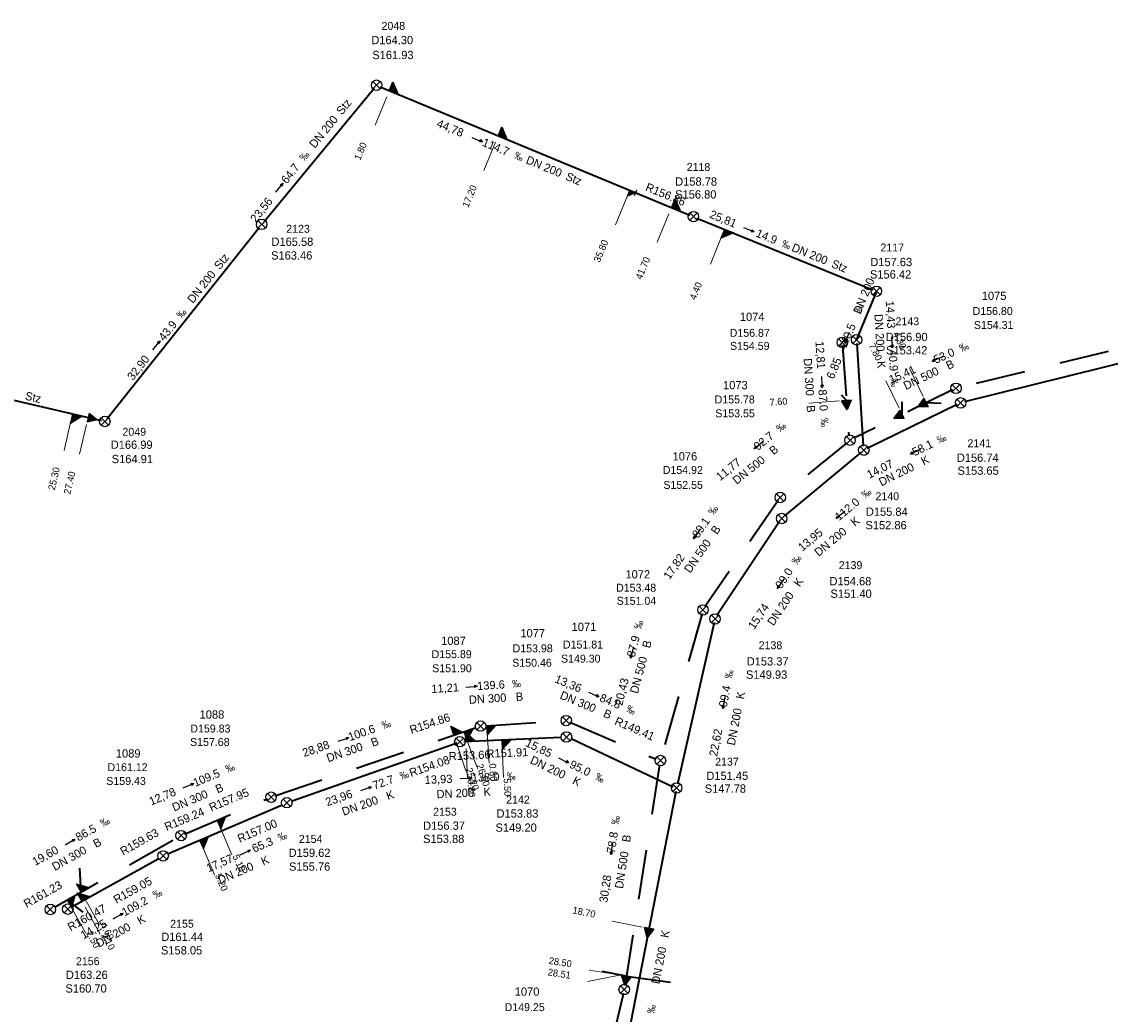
# Model space of a CAD drawing. Header units: millimetres. Extents: x 3490434 to 3491273, y 5754222 to 5754907.
# Tile 3 of 17: x 3490558 to 3490700, y 5754377 to 5754507. Entities that reach past the tile are written whole.
import ezdxf

# ---------------------------------------------------------------- set-up
doc = ezdxf.new("R2010")
doc.units = ezdxf.units.MM
for name, color, linetype in [('Default_kanal_anschluss_l', 7, 'Continuous'), ('Default_kanal_anschluss_s', 7, 'Continuous'), ('Default_kanal_anschluss_t', 7, 'Continuous'), ('Default_kanal_haltungen_l', 7, 'Continuous'), ('Default_kanal_haltungen_s', 7, 'Continuous'), ('Default_kanal_haltungen_t', 7, 'Continuous'), ('Default_kanal_schacht_s', 7, 'Continuous'), ('Default_kanal_schacht_t', 7, 'Continuous')]:
    doc.layers.add(name, color=color, linetype=linetype)
doc.styles.get("Standard").update_dxf_attribs({"font": 'ARIALN.TTF'})

# ---------------------------------------------------------------- blocks, each defined once
blk = doc.blocks.new('Schacht 1001')
at = {"color": 254, "true_color": 0xd3d3d3}
for p, q in [((0.35, 0.35), (-0.35, -0.35)), ((-0.35, 0.35), (0.35, -0.35))]:
    blk.add_line(p, q, dxfattribs=at)
blk.add_circle((0, 0), 0.5, dxfattribs=at)
blk = doc.blocks.new('Fließrichtung Kanalhaltung')
at = {"true_color": 0xd3d3d3}
blk.add_hatch(color=254, dxfattribs=at).paths.add_polyline_path([(0.23, 0.5), (-0.22, 0.5), (0, 0)])
at = {"color": 254, "true_color": 0xd3d3d3}
for p, q in [((0, 2.15), (0, 0.5)), ((0, 0), (-0.22, 0.5)), ((0.23, 0.5), (-0.22, 0.5)), ((0.23, 0.5), (0, 0))]:
    blk.add_line(p, q, dxfattribs=at)
blk = doc.blocks.new('Promille Kanalhaltung')
at = {"color": 254, "true_color": 0xd3d3d3, "insert": (-1.05, 0), "char_height": 1, "attachment_point": 1, "rotation": 90}
blk.add_mtext_dynamic_manual_height_columns('‰', width=1.5118, gutter_width=12.5, heights=[0], dxfattribs=at)
blk = doc.blocks.new('Einlass oben')
at = {"true_color": 0xd3d3d3}
blk.add_hatch(color=254, dxfattribs=at).paths.add_polyline_path([(0, 0.62), (-0.31, 0), (0.31, 0)])
at = {"color": 254, "true_color": 0xd3d3d3}
for p, q in [((-0.31, 0), (0, 0.62)), ((-0.31, 0), (0.31, 0)), ((0, 0.62), (0.31, 0))]:
    blk.add_line(p, q, dxfattribs=at)
blk = doc.blocks.new('Einlass rechts')
at = {"true_color": 0xd3d3d3}
blk.add_hatch(color=254, dxfattribs=at).paths.add_polyline_path([(0, 0.62), (0, 0), (0.62, 0)])
at = {"color": 254, "true_color": 0xd3d3d3}
for p, q in [((0, 0.62), (0, 0)), ((0.62, 0), (0, 0.62)), ((0, 0), (0.62, 0))]:
    blk.add_line(p, q, dxfattribs=at)
blk = doc.blocks.new('Einlass links')
at = {"true_color": 0xd3d3d3}
blk.add_hatch(color=254, dxfattribs=at).paths.add_polyline_path([(0, 0.62), (0, 0), (-0.62, 0)])
at = {"color": 254, "true_color": 0xd3d3d3}
for p, q in [((-0.62, 0), (0, 0.62)), ((0, 0), (-0.62, 0)), ((0, 0.62), (0, 0))]:
    blk.add_line(p, q, dxfattribs=at)
blk = doc.blocks.new('Einlass links verdeckelt')
at = {"true_color": 0xd3d3d3}
blk.add_hatch(color=254, dxfattribs=at).paths.add_polyline_path([(0.62, 0), (0, 0), (0, 0.62)])
at = {"color": 254, "true_color": 0xd3d3d3}
for p, q in [((0.31, 0.62), (-0.31, 0.62)), ((0, 0), (0, 0.62)), ((0, 0.62), (0.62, 0)), ((0.62, 0), (0, 0))]:
    blk.add_line(p, q, dxfattribs=at)

msp = doc.modelspace()

# ---------------------------------------------------------------- linework, layer by layer
at = {"layer": 'Default_kanal_anschluss_l', "color": 13, "lineweight": 13, "true_color": 0xbe6e6e}
for points in [[(3490605.45, 5754497.09), (3490603.92, 5754493.4)], [(3490619.67, 5754491.19), (3490618.14, 5754487.5)], [(3490636.86, 5754484.07), (3490635.32, 5754480.37)], [(3490642.31, 5754481.8), (3490640.77, 5754478.11)], [(3490649.23, 5754478.96), (3490647.72, 5754475.26)], [(3490564.22, 5754454.8), (3490563.31, 5754450.91)], [(3490566.26, 5754454.32), (3490565.35, 5754450.43)], [(3490620.53, 5754412.22), (3490620.71, 5754408.22)], [(3490615.84, 5754412.01), (3490616.02, 5754408.01)], [(3490581.38, 5754399.19), (3490582.96, 5754395.51)], [(3490566.07, 5754391.25), (3490568.02, 5754387.76)], [(3490634.9, 5754389.43), (3490638.83, 5754388.67)]]:
    msp.add_lwpolyline(points, dxfattribs=at)
at = {"layer": 'Default_kanal_anschluss_l', "color": 152, "lineweight": 13, "true_color": 0x006eb4}
for points in [[(3490673.76, 5754461.57), (3490675.52, 5754457.98)], [(3490670.62, 5754460.03), (3490672.38, 5754456.44)], [(3490664.58, 5754457.39), (3490660.59, 5754457.11)], [(3490618.56, 5754414.07), (3490618.81, 5754410.08)], [(3490614.51, 5754412.88), (3490615.79, 5754409.09)], [(3490615.83, 5754413.33), (3490617.21, 5754409.58)], [(3490583.64, 5754401.79), (3490585.21, 5754398.11)], [(3490565.97, 5754392.45), (3490567.94, 5754388.97)], [(3490564.14, 5754391.42), (3490566.11, 5754387.93)], [(3490631.67, 5754381.55), (3490635.85, 5754382.4)], [(3490631.9, 5754383.03), (3490635.85, 5754382.41)]]:
    msp.add_lwpolyline(points, dxfattribs=at)
at = {"layer": 'Default_kanal_anschluss_l', "color": 152, "lineweight": 40, "true_color": 0x006eb4}
for points in [[(3490665.48, 5754457.45), (3490664.83, 5754458.12)], [(3490672.77, 5754455.63), (3490672.74, 5754457.28)], [(3490675.92, 5754457.17), (3490677.84, 5754457.11)], [(3490565.53, 5754393.23), (3490565.38, 5754396.36)], [(3490563.7, 5754392.2), (3490565.75, 5754390.6)], [(3490636.74, 5754382.27), (3490633.6, 5754382.87)], [(3490636.74, 5754382.26), (3490642.49, 5754381.48)]]:
    msp.add_lwpolyline(points, dxfattribs=at)
at = {"layer": 'Default_kanal_haltungen_l', "color": 13, "lineweight": 40, "true_color": 0xbe6e6e}
for points in [[(3490589.44, 5754480.83), (3490603.81, 5754498.23)], [(3490604.6, 5754498.42), (3490645.04, 5754481.65)], [(3490645.96, 5754481.27), (3490668.94, 5754471.9)], [(3490568.94, 5754455.09), (3490588.81, 5754480.05)], [(3490744.55, 5754473.03), (3490680.88, 5754457.25)], [(3490669.4, 5754471.7), (3490666.8, 5754465.4)], [(3490666.86, 5754464.88), (3490667.66, 5754451.46)], [(3490540.27, 5754461.32), (3490568.14, 5754454.81)], [(3490679.94, 5754456.93), (3490668.21, 5754451.17)], [(3490667.35, 5754450.67), (3490657.4, 5754442.36)], [(3490656.75, 5754441.62), (3490648.57, 5754429.34)], [(3490648.19, 5754428.43), (3490643.42, 5754407.33)], [(3490593.1, 5754405.16), (3490614.53, 5754412.7)], [(3490615.5, 5754412.89), (3490628.17, 5754413.46)], [(3490629.62, 5754413.24), (3490642.85, 5754406.99)], [(3490643.21, 5754406.36), (3490633.93, 5754358.92)], [(3490576.94, 5754398.26), (3490591.71, 5754404.61)], [(3490564.24, 5754391.26), (3490575.59, 5754397.6)]]:
    msp.add_lwpolyline(points, dxfattribs=at)
at = {"layer": 'Default_kanal_haltungen_l', "color": 152, "lineweight": 40, "true_color": 0x006eb4}
for points in [[(3490664.98, 5754464.54), (3490665.44, 5754458.05)], [(3490699.68, 5754463.84), (3490693.35, 5754462.31)], [(3490688.73, 5754461.19), (3490682.41, 5754459.67)], [(3490679.33, 5754458.84), (3490673.49, 5754455.98)], [(3490665.77, 5754453.31), (3490665.81, 5754452.83)], [(3490669.22, 5754453.89), (3490666.46, 5754452.53)], [(3490665.48, 5754451.88), (3490660.44, 5754447.76)], [(3490656.55, 5754444.38), (3490652.86, 5754439.02)], [(3490650.16, 5754435.11), (3490647, 5754430.51)], [(3490646.64, 5754429.6), (3490644.86, 5754423.34)], [(3490643.56, 5754418.77), (3490641.79, 5754412.51)], [(3490618.45, 5754414.96), (3490624.94, 5754415.38)], [(3490629.35, 5754415.43), (3490635.34, 5754412.87)], [(3490612.15, 5754413.03), (3490616.99, 5754414.68)], [(3490601.49, 5754409.41), (3490607.65, 5754411.5)], [(3490639.7, 5754411), (3490640.63, 5754410.6)], [(3490641.06, 5754409.84), (3490640.06, 5754403.42)], [(3490590.83, 5754405.79), (3490596.99, 5754407.88)], [(3490589.41, 5754405.23), (3490589.9, 5754405.43)], [(3490579.06, 5754400.81), (3490585.04, 5754403.36)], [(3490571.85, 5754396.8), (3490577.52, 5754400)], [(3490639.32, 5754398.72), (3490638.31, 5754392.3)], [(3490562.05, 5754391.27), (3490567.71, 5754394.47)], [(3490637.58, 5754387.6), (3490636.57, 5754381.17)], [(3490636.37, 5754380.02), (3490634.86, 5754373.69)]]:
    msp.add_lwpolyline(points, dxfattribs=at)

# ---------------------------------------------------------------- block references
at = {"layer": 'Default_kanal_anschluss_s'}
for name, p, xscale, yscale, rotation in [('Einlass links', (3490605.79, 5754497.92), 2.004983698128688, 2.004983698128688, 247.47), ('Einlass links', (3490620.02, 5754492.02), 2.004983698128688, 2.004983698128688, 247.47), ('Einlass links verdeckelt', (3490637.2, 5754484.9), 1.336655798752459, 1.336655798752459, 247.47), ('Einlass links', (3490642.65, 5754482.64), 2.004983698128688, 2.004983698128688, 247.47), ('Einlass rechts', (3490649.57, 5754479.79), 2.004983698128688, 2.004983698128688, 247.83), ('Einlass oben', (3490675.92, 5754457.17), 2.004983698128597, 2.004983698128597, 116.14), ('Einlass oben', (3490665.48, 5754457.45), 2.004983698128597, 2.004983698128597, 184.02), ('Einlass oben', (3490672.77, 5754455.63), 2.004983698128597, 2.004983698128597, 116.14), ('Einlass rechts', (3490564.42, 5754455.68), 2.004983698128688, 2.004983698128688, 256.86), ('Einlass oben', (3490566.47, 5754455.2), 2.004983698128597, 2.004983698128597, 256.86), ('Einlass links', (3490614.22, 5754413.73), 2.004983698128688, 2.004983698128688, 288.75), ('Einlass rechts', (3490618.5, 5754414.97), 2.004983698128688, 2.004983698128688, 273.64), ('Einlass rechts', (3490615.54, 5754414.18), 2.004983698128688, 2.004983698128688, 288.75), ('Einlass links', (3490615.8, 5754412.91), 2.004983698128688, 2.004983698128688, 272.56), ('Einlass rechts', (3490620.49, 5754413.12), 2.004983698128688, 2.004983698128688, 272.56), ('Einlass rechts', (3490583.29, 5754402.61), 2.004983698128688, 2.004983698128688, 293.1199999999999), ('Einlass rechts', (3490581.02, 5754400.02), 2.004983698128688, 2.004983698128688, 293.27), ('Einlass links', (3490565.53, 5754393.23), 2.004983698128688, 2.004983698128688, 299.43), ('Einlass links', (3490565.63, 5754392.04), 2.004983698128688, 2.004983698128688, 299.17), ('Einlass rechts', (3490563.7, 5754392.2), 2.004983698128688, 2.004983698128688, 299.43), ('Einlass oben', (3490639.71, 5754388.5), 2.004983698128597, 2.004983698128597, 168.94), ('Einlass oben', (3490636.74, 5754382.27), 2.004983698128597, 2.004983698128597, 171.1), ('Einlass oben', (3490636.74, 5754382.26), 2.004983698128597, 2.004983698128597, 171.1)]:
    msp.add_blockref(name, p, dxfattribs=dict(at, xscale=xscale, yscale=yscale, rotation=rotation))
at = {"layer": 'Default_kanal_haltungen_s'}
for name, p, xscale, yscale, rotation in [('Fließrichtung Kanalhaltung', (3490617.94, 5754491.24), 0.6938176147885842, 0.6938176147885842, 67.47), ('Promille Kanalhaltung', (3490594.76, 5754488.61), 0.9867103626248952, 0.9867103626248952, 321.49), ('Promille Kanalhaltung', (3490622, 5754489.02), 0.9867103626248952, 0.9867103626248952, 247.47), ('Fließrichtung Kanalhaltung', (3490591.9, 5754485.81), 0.6938176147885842, 0.6938176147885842, 141.48), ('Fließrichtung Kanalhaltung', (3490653.44, 5754479.47), 0.6938176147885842, 0.6938176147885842, 67.80999999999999), ('Promille Kanalhaltung', (3490656.93, 5754477.51), 0.9867103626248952, 0.9867103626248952, 247.83), ('Promille Kanalhaltung', (3490578.71, 5754468.04), 0.9867103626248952, 0.9867103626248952, 321.49), ('Promille Kanalhaltung', (3490667.36, 5754468.72), 0.9867103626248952, 0.9867103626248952, 337.58), ('Fließrichtung Kanalhaltung', (3490665.29, 5754464.94), 0.6938176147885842, 0.6938176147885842, 337.58), ('Fließrichtung Kanalhaltung', (3490575.85, 5754465.24), 0.6938176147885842, 0.6938176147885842, 141.48), ('Fließrichtung Kanalhaltung', (3490671.47, 5754464.28), 0.6938176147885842, 0.6938176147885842, 3.32), ('Promille Kanalhaltung', (3490680.52, 5754463.71), 0.9867103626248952, 0.9867103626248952, 293.94), ('Fließrichtung Kanalhaltung', (3490676.69, 5754462.55), 0.6938176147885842, 0.6938176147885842, 293.93), ('Fließrichtung Kanalhaltung', (3490662.31, 5754459.08), 0.6938176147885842, 0.6938176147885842, 3.62), ('Promille Kanalhaltung', (3490671.2, 5754460.29), 0.9867103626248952, 0.9867103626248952, 183.33), ('Promille Kanalhaltung', (3490656.85, 5754453.23), 0.9867103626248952, 0.9867103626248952, 308.85), ('Promille Kanalhaltung', (3490662.06, 5754455.09), 0.9867103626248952, 0.9867103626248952, 183.62), ('Fließrichtung Kanalhaltung', (3490653.45, 5754451.13), 0.6938176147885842, 0.6938176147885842, 308.86), ('Promille Kanalhaltung', (3490677.62, 5754451.74), 0.9867103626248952, 0.9867103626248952, 296.35), ('Fließrichtung Kanalhaltung', (3490673.84, 5754450.43), 0.6938176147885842, 0.6938176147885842, 296.36), ('Promille Kanalhaltung', (3490668, 5754444.56), 0.9867103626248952, 0.9867103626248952, 309.76), ('Promille Kanalhaltung', (3490648.2, 5754442.37), 0.9867103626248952, 0.9867103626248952, 325.35), ('Fließrichtung Kanalhaltung', (3490664.14, 5754442.01), 0.6938176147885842, 0.6938176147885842, 309.74), ('Fließrichtung Kanalhaltung', (3490645.53, 5754439.39), 0.6938176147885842, 0.6938176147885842, 325.36), ('Promille Kanalhaltung', (3490659.1, 5754435.9), 0.9867103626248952, 0.9867103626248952, 326.19), ('Fließrichtung Kanalhaltung', (3490656.48, 5754432.88), 0.6938176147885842, 0.6938176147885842, 326.19), ('Promille Kanalhaltung', (3490638.75, 5754427.49), 0.9867103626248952, 0.9867103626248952, 345.66), ('Fließrichtung Kanalhaltung', (3490637.29, 5754423.77), 0.6938176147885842, 0.6938176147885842, 345.64), ('Promille Kanalhaltung', (3490650.58, 5754421.03), 0.9867103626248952, 0.9867103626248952, 348.89), ('Promille Kanalhaltung', (3490621.88, 5754419.9), 0.9867103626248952, 0.9867103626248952, 273.65), ('Fließrichtung Kanalhaltung', (3490617.26, 5754420.11), 0.6938176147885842, 0.6938176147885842, 93.65000000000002), ('Fließrichtung Kanalhaltung', (3490633.16, 5754418.75), 0.6938176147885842, 0.6938176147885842, 67.27), ('Fließrichtung Kanalhaltung', (3490649.33, 5754417.23), 0.6938176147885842, 0.6938176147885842, 348.89), ('Promille Kanalhaltung', (3490636.63, 5754416.76), 0.9867103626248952, 0.9867103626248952, 247.29), ('Promille Kanalhaltung', (3490605.03, 5754414.47), 0.9867103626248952, 0.9867103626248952, 289.17), ('Fließrichtung Kanalhaltung', (3490600.52, 5754413.43), 0.6938176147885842, 0.6938176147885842, 109.15), ('Fließrichtung Kanalhaltung', (3490629.21, 5754410.11), 0.6938176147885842, 0.6938176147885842, 64), ('Promille Kanalhaltung', (3490584.69, 5754408.75), 0.9867103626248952, 0.9867103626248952, 292.87), ('Promille Kanalhaltung', (3490607.39, 5754407.85), 0.9867103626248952, 0.9867103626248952, 289.41), ('Fließrichtung Kanalhaltung', (3490616.55, 5754408.13), 0.6938176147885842, 0.6938176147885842, 92.54000000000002), ('Promille Kanalhaltung', (3490621.17, 5754407.83), 0.9867103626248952, 0.9867103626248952, 272.55), ('Promille Kanalhaltung', (3490632.56, 5754407.92), 0.9867103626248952, 0.9867103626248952, 243.99), ('Fließrichtung Kanalhaltung', (3490580.25, 5754407.42), 0.6938176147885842, 0.6938176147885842, 112.88), ('Fließrichtung Kanalhaltung', (3490603.48, 5754407), 0.6938176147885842, 0.6938176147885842, 109.39), ('Promille Kanalhaltung', (3490568.44, 5754401.66), 0.9867103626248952, 0.9867103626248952, 299.42), ('Promille Kanalhaltung', (3490635.8, 5754401.98), 0.9867103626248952, 0.9867103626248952, 351.34), ('Promille Kanalhaltung', (3490591.52, 5754399.81), 0.9867103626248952, 0.9867103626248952, 293.26), ('Fließrichtung Kanalhaltung', (3490564.74, 5754400.14), 0.6938176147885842, 0.6938176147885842, 119.43), ('Fließrichtung Kanalhaltung', (3490634.71, 5754398.13), 0.6938176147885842, 0.6938176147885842, 351.33), ('Fließrichtung Kanalhaltung', (3490587.68, 5754398.71), 0.6938176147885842, 0.6938176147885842, 113.25), ('Promille Kanalhaltung', (3490575.27, 5754392.3), 0.9867103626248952, 0.9867103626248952, 299.18), ('Fließrichtung Kanalhaltung', (3490571.02, 5754390.49), 0.6938176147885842, 0.6938176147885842, 119.16), ('Promille Kanalhaltung', (3490640.44, 5754377.31), 0.9867103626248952, 0.9867103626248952, 348.89)]:
    msp.add_blockref(name, p, dxfattribs=dict(at, xscale=xscale, yscale=yscale, rotation=rotation))
at = {"layer": 'Default_kanal_schacht_s', "xscale": 1.367398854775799, "yscale": 1.367398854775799}
for p in [(3490604.13, 5754498.62), (3490645.5, 5754481.46), (3490589.12, 5754480.45), (3490669.4, 5754471.71), (3490664.94, 5754465.03), (3490666.81, 5754465.37), (3490679.79, 5754459.03), (3490680.4, 5754457.13), (3490568.63, 5754454.7), (3490665.95, 5754452.26), (3490667.75, 5754450.96), (3490656.84, 5754444.78), (3490657.03, 5754442.03), (3490646.75, 5754430.09), (3490648.32, 5754428.91), (3490617.7, 5754414.92), (3490628.9, 5754415.63), (3490615, 5754412.87), (3490628.92, 5754413.49), (3490641.2, 5754410.42), (3490643.31, 5754406.84), (3490590.35, 5754405.63), (3490592.4, 5754404.91), (3490578.6, 5754400.61), (3490576.25, 5754397.96), (3490561.52, 5754390.97), (3490563.8, 5754391.01), (3490636.46, 5754380.51)]:
    msp.add_blockref('Schacht 1001', p, dxfattribs=at)

# ---------------------------------------------------------------- texts
at = {"layer": 'Default_kanal_anschluss_l', "color": 13, "true_color": 0xbe6e6e, "style": ''}
for s, height, p in [('2048', 1.036, (3490604.77, 5754505.85)), ('D164.30', 1.081, (3490603.44, 5754503.98)), ('S161.93', 1.081, (3490603.57, 5754502.03)), ('2118', 1.036, (3490644.62, 5754487.42)), ('D158.78', 1.081, (3490643.12, 5754485.5)), ('S156.80', 1.081, (3490643.12, 5754483.82)), ('2123', 1.036, (3490592.33, 5754479.35)), ('D165.58', 1.081, (3490590.4, 5754477.64)), ('2117', 1.036, (3490669.92, 5754476.91)), ('S163.46', 1.081, (3490590.35, 5754475.85)), ('D157.63', 1.081, (3490668.6, 5754474.99)), ('S156.42', 1.081, (3490668.56, 5754473.37)), ('2143', 1.036, (3490671.89, 5754467.26)), ('D156.90', 1.081, (3490670.62, 5754465.2)), ('S153.42', 1.081, (3490670.66, 5754463.46)), ('2049', 1.036, (3490570.94, 5754452.84)), ('D166.99', 1.081, (3490569.41, 5754451.13)), ('2141', 1.036, (3490681.29, 5754451.34)), ('D156.74', 1.081, (3490679.9, 5754449.43)), ('S164.91', 1.081, (3490569.54, 5754449.26)), ('S153.65', 1.081, (3490679.99, 5754447.74)), ('2140', 1.036, (3490669.28, 5754444.42)), ('D155.84', 1.081, (3490668.02, 5754442.38)), ('S152.86', 1.081, (3490667.97, 5754440.62)), ('2139', 1.036, (3490664.48, 5754435.42)), ('D154.68', 1.081, (3490663.27, 5754433.3)), ('S151.40', 1.081, (3490663.4, 5754431.67))]:
    msp.add_text(s, height=height, dxfattribs=at).set_placement(p)
at = {"layer": 'Default_kanal_anschluss_l', "color": 9, "true_color": 0xc0c0c0, "style": ''}
for s, height, rotation, p in [('Stz', 1.081, 50.85, (3490599.61, 5754494.66)), ('DN 200', 1.081, 50.83, (3490596.07, 5754490.31)), ('44,78', 1.081, 337.46, (3490611.87, 5754493.22)), ('114.7', 1.081, 337.47, (3490617.83, 5754490.75)), ('DN 200', 1.081, 337.46, (3490623.53, 5754488.45)), ('64.7', 1.081, 51.49, (3490592.41, 5754485.66)), ('Stz', 1.081, 337.46, (3490628.71, 5754486.3)), ('R156.86', 1.081, 337.47, (3490639.14, 5754484.9)), ('23,56', 1.081, 51.49, (3490588.38, 5754480.59)), ('25,81', 1.081, 337.83, (3490647.52, 5754481.35)), ('14.9', 1.081, 337.83, (3490653.56, 5754478.88)), ('DN 200', 1.081, 337.82, (3490658.23, 5754477.01)), ('Stz', 1.081, 51.48, (3490583.65, 5754474.45)), ('Stz', 1.081, 337.84, (3490663.42, 5754474.89)), ('DN 200', 1.081, 51.49, (3490580.15, 5754470.05)), ('DN 200', 1.081, 67.58, (3490667.32, 5754468.63)), ('14,43', 1.081, 273.32, (3490670.61, 5754470.44)), ('43.9', 1.081, 51.49, (3490576.39, 5754465.13)), ('440.5', 1.081, 67.58, (3490665.36, 5754463.89)), ('DN 200', 1.081, 273.33, (3490669.13, 5754468.7)), ('12,81', 1.081, 273.62, (3490661.43, 5754465.16)), ('32,90', 1.081, 51.49, (3490572.3, 5754459.98)), ('40.9', 1.081, 273.33, (3490670.98, 5754464.05)), ('53.0', 1.081, 23.94, (3490677.16, 5754462.22)), ('DN 300', 1.081, 273.61, (3490659.89, 5754462.92)), ('6.85', 1.081, 67.58, (3490663.82, 5754460.15)), ('K', 1.08, 273.33, (3490669.49, 5754462.56)), ('15,41', 1.081, 23.93, (3490671.34, 5754459.63)), ('B', 1.08, 25.48, (3490678.8, 5754461.44)), ('DN 500', 1.081, 25.52, (3490673.25, 5754458.8)), ('87.0', 1.081, 273.62, (3490661.82, 5754458.85)), ('B', 1.08, 273.58, (3490660.28, 5754456.79)), ('92.7', 1.081, 38.85, (3490653.92, 5754450.86)), ('58.1', 1.081, 26.35, (3490674.4, 5754450.15)), ('B', 1.08, 38.86, (3490655.95, 5754450.27)), ('11,77', 1.081, 38.85, (3490649, 5754446.9)), ('DN 500', 1.081, 38.87, (3490651.16, 5754446.41)), ('14,07', 1.081, 26.35, (3490668.47, 5754447.21)), ('DN 200', 1.081, 26.35, (3490670.05, 5754446.22)), ('K', 1.08, 26.34, (3490675.56, 5754448.95)), ('112.0', 1.081, 39.76, (3490664.53, 5754441.68)), ('89.1', 1.081, 55.35, (3490646.13, 5754439.38)), ('K', 1.08, 39.75, (3490666.58, 5754440.94)), ('B', 1.08, 55.34, (3490648.58, 5754439.86)), ('13,95', 1.081, 39.75, (3490659.73, 5754437.69)), ('DN 200', 1.081, 39.75, (3490661.85, 5754437.01)), ('DN 500', 1.081, 55.34, (3490645.09, 5754434.81)), ('17,82', 1.081, 55.35, (3490642.39, 5754433.97)), ('99.0', 1.081, 56.19, (3490657, 5754432.77)), ('K', 1.08, 56.19, (3490659.38, 5754433.03))]:
    msp.add_text(s, height=height, rotation=rotation, dxfattribs=at).set_placement(p)
at = {"layer": 'Default_kanal_anschluss_l', "color": 13, "true_color": 0xbe6e6e, "style": ''}
for s, rotation, p in [('1.80', 67.47, (3490601.99, 5754488.75)), ('17.20', 67.47, (3490616.1, 5754482.56)), ('35.80', 67.47, (3490633.26, 5754475.41)), ('41.70', 67.47, (3490638.73, 5754473.17)), ('4.40', 67.83, (3490645.78, 5754470.5)), ('27.40', 76.86, (3490564.12, 5754445.12))]:
    msp.add_text(s, height=0.901, rotation=rotation, dxfattribs=at).set_placement(p)
at = {"layer": 'Default_kanal_anschluss_l', "color": 152, "true_color": 0x006eb4, "style": ''}
for s, height, p in [('1075', 1.081, (3490683.16, 5754470.57)), ('1074', 1.081, (3490651.57, 5754467.84)), ('D156.80', 1.036, (3490681.96, 5754468.61)), ('S154.31', 1.036, (3490682.13, 5754466.78)), ('D156.87', 1.036, (3490650.24, 5754465.76)), ('S154.59', 1.036, (3490650.28, 5754464.06)), ('1073', 1.081, (3490649.37, 5754458.91)), ('D155.78', 1.036, (3490648.27, 5754457.06)), ('S153.55', 1.036, (3490648.36, 5754455.25)), ('1076', 1.081, (3490642.78, 5754449.61)), ('D154.92', 1.036, (3490641.5, 5754447.85)), ('S152.55', 1.036, (3490641.58, 5754445.9)), ('1072', 1.081, (3490636.63, 5754434.2)), ('D153.48', 1.036, (3490635.4, 5754432.47))]:
    msp.add_text(s, height=height, dxfattribs=at).set_placement(p)
for s, rotation, p in [('4.30', 296.13, (3490671.51, 5754466.15)), ('7.80', 296.13, (3490668.35, 5754464.64)), ('7.60', 4.02, (3490655.47, 5754456.75))]:
    msp.add_text(s, height=0.901, rotation=rotation, dxfattribs=at).set_placement(p)
at = {"layer": 'Default_kanal_anschluss_t', "color": 13, "true_color": 0xbe6e6e, "style": ''}
for s, rotation, p in [('1.80', 67.47, (3490601.99, 5754488.75)), ('17.20', 67.47, (3490616.1, 5754482.56)), ('35.80', 67.47, (3490633.26, 5754475.41)), ('41.70', 67.47, (3490638.73, 5754473.17)), ('4.40', 67.83, (3490645.78, 5754470.5)), ('25.30', 76.86, (3490562.09, 5754445.67)), ('27.40', 76.86, (3490564.12, 5754445.12)), ('0.80', 272.56, (3490616.02, 5754407.95)), ('5.50', 272.56, (3490620.72, 5754408.08)), ('5.20', 293.27, (3490583, 5754395.42)), ('18.70', 348.93, (3490629.66, 5754390.46)), ('2.10', 299.17, (3490568.1, 5754387.61))]:
    msp.add_text(s, height=0.901, rotation=rotation, dxfattribs=at).set_placement(p)
at = {"layer": 'Default_kanal_anschluss_t', "color": 152, "true_color": 0x006eb4, "style": ''}
for s, rotation, p in [('4.30', 296.13, (3490671.51, 5754466.15)), ('7.80', 296.13, (3490668.35, 5754464.64)), ('7.60', 4.02, (3490655.47, 5754456.75)), ('25.20', 288.75, (3490615.72, 5754409.29)), ('26.60', 288.75, (3490617.13, 5754409.81)), ('0.80', 273.64, (3490618.82, 5754410.02)), ('5.10', 293.12, (3490585.29, 5754397.92)), ('2.50', 299.42, (3490566.16, 5754387.85)), ('4.60', 299.42, (3490567.97, 5754388.91)), ('28.50', 351.1, (3490626.56, 5754383.87)), ('28.51', 351.1, (3490626.43, 5754382.37))]:
    msp.add_text(s, height=0.901, rotation=rotation, dxfattribs=at).set_placement(p)
at = {"layer": 'Default_kanal_haltungen_t', "color": 9, "true_color": 0xc0c0c0, "style": ''}
for s, height, rotation, p in [('Stz', 1.081, 50.85, (3490599.61, 5754494.66)), ('DN 200', 1.081, 50.83, (3490596.07, 5754490.31)), ('44,78', 1.081, 337.46, (3490611.87, 5754493.22)), ('114.7', 1.081, 337.47, (3490617.83, 5754490.75)), ('DN 200', 1.081, 337.46, (3490623.53, 5754488.45)), ('64.7', 1.081, 51.49, (3490592.41, 5754485.66)), ('Stz', 1.081, 337.46, (3490628.71, 5754486.3)), ('R156.86', 1.081, 337.47, (3490639.14, 5754484.9)), ('23,56', 1.081, 51.49, (3490588.38, 5754480.59)), ('25,81', 1.081, 337.83, (3490647.52, 5754481.35)), ('14.9', 1.081, 337.83, (3490653.56, 5754478.88)), ('DN 200', 1.081, 337.82, (3490658.23, 5754477.01)), ('Stz', 1.081, 51.48, (3490583.65, 5754474.45)), ('Stz', 1.081, 337.84, (3490663.42, 5754474.89)), ('DN 200', 1.081, 51.49, (3490580.15, 5754470.05)), ('DN 200', 1.081, 67.58, (3490667.32, 5754468.63)), ('14,43', 1.081, 273.32, (3490670.61, 5754470.44)), ('43.9', 1.081, 51.49, (3490576.39, 5754465.13)), ('440.5', 1.081, 67.58, (3490665.36, 5754463.89)), ('DN 200', 1.081, 273.33, (3490669.13, 5754468.7)), ('12,81', 1.081, 273.62, (3490661.43, 5754465.16)), ('32,90', 1.081, 51.49, (3490572.3, 5754459.98)), ('40.9', 1.081, 273.33, (3490670.98, 5754464.05)), ('53.0', 1.081, 23.94, (3490677.16, 5754462.22)), ('DN 300', 1.081, 273.61, (3490659.89, 5754462.92)), ('6.85', 1.081, 67.58, (3490663.82, 5754460.15)), ('K', 1.08, 273.33, (3490669.49, 5754462.56)), ('15,41', 1.081, 23.93, (3490671.34, 5754459.63)), ('B', 1.08, 25.48, (3490678.8, 5754461.44)), ('DN 500', 1.081, 25.52, (3490673.25, 5754458.8)), ('Stz', 1.081, 346.88, (3490558.15, 5754457.57)), ('87.0', 1.081, 273.62, (3490661.82, 5754458.85)), ('B', 1.08, 273.58, (3490660.28, 5754456.79)), ('92.7', 1.081, 38.85, (3490653.92, 5754450.86)), ('58.1', 1.081, 26.35, (3490674.4, 5754450.15)), ('B', 1.08, 38.86, (3490655.95, 5754450.27)), ('11,77', 1.081, 38.85, (3490649, 5754446.9)), ('DN 500', 1.081, 38.87, (3490651.16, 5754446.41)), ('14,07', 1.081, 26.35, (3490668.47, 5754447.21)), ('DN 200', 1.081, 26.35, (3490670.05, 5754446.22)), ('K', 1.08, 26.34, (3490675.56, 5754448.95)), ('112.0', 1.081, 39.76, (3490664.53, 5754441.68)), ('89.1', 1.081, 55.35, (3490646.13, 5754439.38)), ('K', 1.08, 39.75, (3490666.58, 5754440.94)), ('B', 1.08, 55.34, (3490648.58, 5754439.86)), ('13,95', 1.081, 39.75, (3490659.73, 5754437.69)), ('DN 200', 1.081, 39.75, (3490661.85, 5754437.01)), ('DN 500', 1.081, 55.34, (3490645.09, 5754434.81)), ('17,82', 1.081, 55.35, (3490642.39, 5754433.97)), ('99.0', 1.081, 56.19, (3490657, 5754432.77)), ('K', 1.08, 56.19, (3490659.38, 5754433.03)), ('DN 200', 1.081, 56.18, (3490655.96, 5754427.93)), ('15,74', 1.081, 56.19, (3490653.44, 5754427.45)), ('87.9', 1.081, 75.66, (3490637.82, 5754423.84)), ('B', 1.08, 75.01, (3490639.82, 5754425.02)), ('DN 500', 1.081, 75, (3490638.23, 5754419.09)), ('139.6', 1.081, 3.65, (3490617.29, 5754419.61)), ('13,36', 1.081, 337.28, (3490627.29, 5754420.67)), ('20,43', 1.081, 75.66, (3490636.2, 5754417.52)), ('11,21', 1.081, 3.64, (3490611.31, 5754419.23)), ('DN 300', 1.081, 3.65, (3490616.21, 5754417.81)), ('B', 1.08, 3.66, (3490622.34, 5754418.2)), ('DN 300', 1.081, 337.29, (3490627.97, 5754418.55)), ('99.4', 1.081, 78.89, (3490649.86, 5754417.34)), ('K', 1.08, 78.9, (3490652.09, 5754418.36)), ('84.8', 1.081, 337.29, (3490633.15, 5754418.21)), ('R154.86', 1.081, 18.73, (3490608.67, 5754413.87)), ('B', 1.08, 337.28, (3490633.64, 5754416.18)), ('DN 200', 1.081, 78.89, (3490650.9, 5754412.33)), ('100.6', 1.081, 19.17, (3490600.64, 5754412.94)), ('R149.41', 1.081, 336.41, (3490635.12, 5754415.17)), ('22,62', 1.081, 78.89, (3490648.59, 5754410.89)), ('28,88', 1.081, 19.17, (3490594.67, 5754410.87)), ('DN 300', 1.081, 19.17, (3490597.81, 5754410.18)), ('B', 1.08, 19.18, (3490603.61, 5754412.2)), ('15,85', 1.081, 333.99, (3490623.46, 5754412.36)), ('R154.08', 1.081, 19.4, (3490608.63, 5754408.26)), ('R153.66', 1.081, 2.58, (3490613.57, 5754410.43)), ('R151.91', 1.081, 2.58, (3490618.5, 5754410.76)), ('DN 200', 1.081, 333.98, (3490624.08, 5754410.12)), ('109.5', 1.081, 22.87, (3490580.45, 5754406.96)), ('95.0', 1.081, 333.99, (3490629.22, 5754409.55)), ('72.7', 1.081, 19.41, (3490603.84, 5754406.6)), ('13,93', 1.081, 2.56, (3490610.43, 5754407.35)), ('138.0', 1.081, 2.55, (3490616.58, 5754407.63)), ('K', 1.08, 333.98, (3490629.6, 5754407.43)), ('12,78', 1.081, 22.86, (3490574.7, 5754404.53)), ('DN 300', 1.081, 22.87, (3490577.7, 5754403.74)), ('R157.95', 1.081, 22.9, (3490582.54, 5754403.73)), ('B', 1.08, 22.88, (3490583.36, 5754406.12)), ('23,96', 1.081, 19.41, (3490597.68, 5754404.43)), ('K', 1.08, 19.39, (3490605.61, 5754405.23)), ('DN 200', 1.081, 2.56, (3490611.98, 5754405.49)), ('K', 1.08, 2.54, (3490618.11, 5754405.77)), ('DN 200', 1.081, 19.41, (3490599.82, 5754403.19)), ('R159.24', 1.081, 22.9, (3490576.71, 5754401.2)), ('R157.00', 1.081, 23.26, (3490586.25, 5754399.66)), ('86.5', 1.081, 29.42, (3490565.2, 5754399.83)), ('R159.63', 1.081, 29.41, (3490571.03, 5754397.98)), ('78.8', 1.081, 81.34, (3490635.23, 5754398.25)), ('19,60', 1.081, 29.42, (3490559.55, 5754396.64)), ('B', 1.08, 29.42, (3490567.48, 5754398.99)), ('65.3', 1.081, 23.26, (3490588.14, 5754398.36)), ('B', 1.08, 81.38, (3490637.22, 5754399.69)), ('DN 300', 1.081, 29.43, (3490562.12, 5754395.98)), ('17,57', 1.081, 23.26, (3490582.18, 5754395.8)), ('K', 1.08, 23.27, (3490589.32, 5754396.69)), ('DN 500', 1.081, 81.34, (3490636.3, 5754393.62)), ('DN 200', 1.081, 23.27, (3490583.68, 5754394.27)), ('R159.05', 1.081, 29.16, (3490570.15, 5754391.69)), ('30,28', 1.081, 81.34, (3490634.25, 5754391.8)), ('R161.23', 1.081, 29.41, (3490558.42, 5754391.15)), ('109.2', 1.081, 29.18, (3490571.22, 5754390.04)), ('R160.47', 1.081, 29.16, (3490564.16, 5754388.1)), ('14,25', 1.081, 29.17, (3490565.85, 5754387.04)), ('K', 1.08, 29.18, (3490573.23, 5754388.95)), ('DN 200', 1.081, 29.18, (3490567.86, 5754385.96)), ('K', 1.08, 78.9, (3490642.23, 5754387.19)), ('DN 200', 1.081, 78.89, (3490641.05, 5754381.16))]:
    msp.add_text(s, height=height, rotation=rotation, dxfattribs=at).set_placement(p)
at = {"layer": 'Default_kanal_schacht_t', "color": 13, "true_color": 0xbe6e6e, "style": ''}
for s, height, p in [('2048', 1.036, (3490604.77, 5754505.85)), ('D164.30', 1.081, (3490603.44, 5754503.98)), ('S161.93', 1.081, (3490603.57, 5754502.03)), ('2118', 1.036, (3490644.62, 5754487.42)), ('D158.78', 1.081, (3490643.12, 5754485.5)), ('S156.80', 1.081, (3490643.12, 5754483.82)), ('2123', 1.036, (3490592.33, 5754479.35)), ('D165.58', 1.081, (3490590.4, 5754477.64)), ('2117', 1.036, (3490669.92, 5754476.91)), ('S163.46', 1.081, (3490590.35, 5754475.85)), ('D157.63', 1.081, (3490668.6, 5754474.99)), ('S156.42', 1.081, (3490668.56, 5754473.37)), ('2143', 1.036, (3490671.89, 5754467.26)), ('D156.90', 1.081, (3490670.62, 5754465.2)), ('S153.42', 1.081, (3490670.66, 5754463.46)), ('2049', 1.036, (3490570.94, 5754452.84)), ('D166.99', 1.081, (3490569.41, 5754451.13)), ('2141', 1.036, (3490681.29, 5754451.34)), ('D156.74', 1.081, (3490679.9, 5754449.43)), ('S164.91', 1.081, (3490569.54, 5754449.26)), ('S153.65', 1.081, (3490679.99, 5754447.74)), ('2140', 1.036, (3490669.28, 5754444.42)), ('D155.84', 1.081, (3490668.02, 5754442.38)), ('S152.86', 1.081, (3490667.97, 5754440.62)), ('2139', 1.036, (3490664.48, 5754435.42)), ('D154.68', 1.081, (3490663.27, 5754433.3)), ('S151.40', 1.081, (3490663.4, 5754431.67)), ('2138', 1.036, (3490654.02, 5754424.96)), ('D153.37', 1.081, (3490652.46, 5754422.83)), ('S149.93', 1.081, (3490652.37, 5754421.1)), ('2137', 1.036, (3490648.34, 5754409.75)), ('D151.45', 1.081, (3490647.19, 5754407.89)), ('S147.78', 1.081, (3490646.98, 5754406.21)), ('2142', 1.036, (3490621.05, 5754404.8)), ('2153', 1.036, (3490611.51, 5754403.21)), ('D153.83', 1.081, (3490619.79, 5754402.96)), ('D156.37', 1.081, (3490610.2, 5754401.37)), ('S149.20', 1.081, (3490619.66, 5754401.12)), ('S153.88', 1.081, (3490610.2, 5754399.64)), ('2154', 1.036, (3490593.97, 5754399.66)), ('D159.62', 1.081, (3490592.64, 5754397.83)), ('S155.76', 1.081, (3490592.69, 5754396.03)), ('2155', 1.036, (3490577.17, 5754388.58)), ('D161.44', 1.081, (3490576.01, 5754386.85)), ('S158.05', 1.081, (3490575.97, 5754385.09)), ('2156', 1.036, (3490564.87, 5754383.69)), ('D163.26', 1.081, (3490563.55, 5754381.89)), ('S160.70', 1.081, (3490563.5, 5754380.11))]:
    msp.add_text(s, height=height, dxfattribs=at).set_placement(p)
at = {"layer": 'Default_kanal_schacht_t', "color": 152, "true_color": 0x006eb4, "style": ''}
for s, height, p in [('1075', 1.081, (3490683.16, 5754470.57)), ('1074', 1.081, (3490651.57, 5754467.84)), ('D156.80', 1.036, (3490681.96, 5754468.61)), ('S154.31', 1.036, (3490682.13, 5754466.78)), ('D156.87', 1.036, (3490650.24, 5754465.76)), ('S154.59', 1.036, (3490650.28, 5754464.06)), ('1073', 1.081, (3490649.37, 5754458.91)), ('D155.78', 1.036, (3490648.27, 5754457.06)), ('S153.55', 1.036, (3490648.36, 5754455.25)), ('1076', 1.081, (3490642.78, 5754449.61)), ('D154.92', 1.036, (3490641.5, 5754447.85)), ('S152.55', 1.036, (3490641.58, 5754445.9)), ('1072', 1.081, (3490636.63, 5754434.2)), ('D153.48', 1.036, (3490635.4, 5754432.47)), ('S151.04', 1.036, (3490635.48, 5754430.76)), ('1071', 1.081, (3490629.6, 5754427.34)), ('1087', 1.081, (3490612.56, 5754425.52)), ('1077', 1.081, (3490622.91, 5754426.51)), ('D153.98', 1.036, (3490621.89, 5754424.55)), ('D151.81', 1.036, (3490628.46, 5754425.05)), ('D155.89', 1.036, (3490611.31, 5754423.79)), ('S150.46', 1.036, (3490621.84, 5754422.67)), ('S149.30', 1.036, (3490628.21, 5754423.21)), ('S151.90', 1.036, (3490611.39, 5754421.95)), ('1088', 1.081, (3490581.02, 5754415.89)), ('D159.83', 1.036, (3490579.81, 5754414.08)), ('S157.68', 1.036, (3490579.77, 5754412.32)), ('1089', 1.081, (3490570.08, 5754410.81)), ('D161.12', 1.036, (3490568.99, 5754409.03)), ('S159.43', 1.036, (3490568.83, 5754407.23)), ('1070', 1.081, (3490622.17, 5754379.7)), ('D149.25', 1.036, (3490620.85, 5754377.69))]:
    msp.add_text(s, height=height, dxfattribs=at).set_placement(p)

doc.saveas('drawing.dxf')
